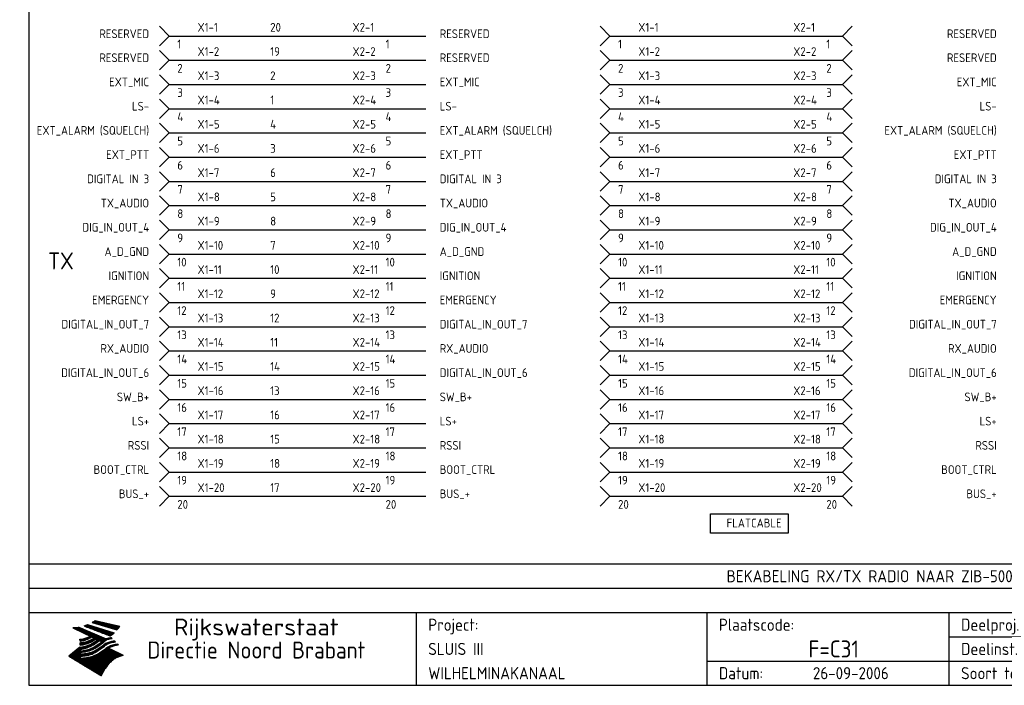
# Model space of a CAD drawing. Extents: x 8 to 1602, y 10 to 1124.
# Tile 1 of 3: x 8 to 211, y 10 to 147. Entities that reach past the tile are written whole.
import ezdxf
from ezdxf.enums import TextEntityAlignment as Align

# ---------------------------------------------------------------- set-up
doc = ezdxf.new("R2010")
doc.units = 0
doc.header["$MEASUREMENT"] = 0
doc.header["$PDMODE"] = 1
for name, color, linetype in [('0-25', 7, 'CONTINUOUS'), ('0-35', 2, 'CONTINUOUS'), ('0-50', 3, 'CONTINUOUS'), ('B-25', 7, 'CONTINUOUS'), ('B-35', 2, 'CONTINUOUS'), ('S-25', 7, 'CONTINUOUS')]:
    doc.layers.add(name, color=color, linetype=linetype)
doc.styles.add('ISO', font='iso.shx')
doc.styles.get("Standard").update_dxf_attribs({"font": 'iso.shx'})

# ---------------------------------------------------------------- blocks, each defined once
blk = doc.blocks.new('KADERA3')
at = {"layer": '0-25'}
for p, q in [((410, 35), (10, 35)), ((410, 30), (10, 30)), ((200, 20), (275, 20)), ((150, 15), (335, 15))]:
    blk.add_line(p, q, dxfattribs=at)
at = {"layer": '0-25', "color": 7}
for p, q in [((21.8, 22.37), (22.71, 22.37)), ((21.94, 22.42), (22.53, 22.42)), ((22.06, 22.48), (22.36, 22.48)), ((22.18, 22.53), (27.65, 20.8)), ((22.18, 22.53), (27.65, 20.8)), ((23.14, 22.99), (28.22, 21.46)), ((23.14, 22.99), (28.22, 21.46)), ((23.15, 22.98), (25.33, 22.98)), ((23.23, 23.04), (25.09, 23.04)), ((23.32, 23.1), (24.84, 23.1)), ((23.34, 22.93), (25.57, 22.93)), ((23.4, 23.15), (24.6, 23.15)), ((23.49, 23.21), (24.36, 23.21)), ((23.52, 22.87), (25.81, 22.87)), ((23.57, 23.27), (24.12, 23.27)), ((23.64, 23.32), (23.87, 23.32)), ((23.7, 23.36), (28.82, 22.17)), ((23.7, 23.36), (28.82, 22.17)), ((23.71, 22.82), (26.06, 22.82)), ((23.9, 22.76), (26.3, 22.76)), ((24.09, 22.7), (26.54, 22.7)), ((24.27, 22.65), (26.78, 22.65)), ((24.46, 22.59), (27.03, 22.59)), ((24.65, 22.53), (27.27, 22.53)), ((24.84, 22.48), (27.51, 22.48)), ((25.02, 22.42), (27.75, 22.42)), ((25.21, 22.37), (28, 22.37)), ((19.1, 21.89), (25.12, 19)), ((19.1, 21.89), (25.12, 19)), ((19.17, 21.86), (20.7, 21.86)), ((19.29, 21.8), (20.83, 21.8)), ((19.4, 21.75), (20.96, 21.75)), ((19.52, 21.69), (21.09, 21.69)), ((19.64, 21.63), (21.22, 21.63)), ((19.74, 21.92), (20.56, 21.92)), ((19.75, 21.58), (21.36, 21.58)), ((19.87, 21.52), (21.49, 21.52)), ((19.99, 21.47), (21.62, 21.47)), ((20.11, 21.41), (21.75, 21.41)), ((20.22, 21.35), (21.88, 21.35)), ((20.25, 21.97), (20.43, 21.97)), ((20.34, 21.3), (22.02, 21.3)), ((20.38, 21.99), (26.02, 19.59)), ((20.38, 21.99), (26.02, 19.59)), ((20.46, 21.24), (22.15, 21.24)), ((20.57, 21.18), (22.28, 21.18)), ((20.69, 21.13), (22.41, 21.13)), ((20.81, 21.07), (22.55, 21.07)), ((20.92, 21.02), (22.68, 21.02)), ((21.04, 20.96), (22.81, 20.96)), ((21.16, 20.9), (22.94, 20.9)), ((21.27, 20.85), (23.07, 20.85)), ((21.39, 20.79), (23.21, 20.79)), ((21.47, 22.25), (26.83, 20.19)), ((21.47, 22.25), (26.83, 20.19)), ((21.49, 22.25), (23.07, 22.25)), ((21.51, 20.73), (23.34, 20.73)), ((21.6, 22.2), (23.25, 22.2)), ((21.63, 20.68), (23.47, 20.68)), ((21.65, 22.31), (22.89, 22.31)), ((21.74, 20.62), (23.6, 20.62)), ((21.75, 22.14), (23.42, 22.14)), ((21.86, 20.57), (23.73, 20.57)), ((21.9, 22.08), (23.6, 22.08)), ((21.98, 20.51), (23.87, 20.51)), ((22.04, 22.03), (23.78, 22.03)), ((22.09, 20.45), (24, 20.45)), ((22.19, 21.97), (23.96, 21.97)), ((22.21, 20.4), (24.13, 20.4)), ((22.33, 20.34), (24.26, 20.34)), ((22.34, 21.92), (24.13, 21.92)), ((22.48, 21.86), (24.31, 21.86)), ((22.63, 21.8), (24.49, 21.8)), ((22.78, 21.75), (24.67, 21.75)), ((22.92, 21.69), (24.85, 21.69)), ((23.07, 21.63), (25.02, 21.63)), ((23.22, 21.58), (25.2, 21.58)), ((23.36, 21.52), (25.38, 21.52)), ((23.51, 21.47), (25.56, 21.47)), ((23.66, 21.41), (25.74, 21.41)), ((23.8, 21.35), (25.91, 21.35)), ((23.95, 21.3), (26.09, 21.3)), ((24.09, 21.24), (26.27, 21.24)), ((24.24, 21.18), (26.45, 21.18)), ((24.39, 21.13), (26.62, 21.13)), ((24.53, 21.07), (26.8, 21.07)), ((24.68, 21.02), (26.98, 21.02)), ((24.83, 20.96), (27.16, 20.96)), ((24.97, 20.9), (27.34, 20.9)), ((25.12, 20.85), (27.51, 20.85)), ((25.27, 20.79), (27.63, 20.79)), ((25.4, 22.31), (28.24, 22.31)), ((25.41, 20.73), (27.57, 20.73)), ((25.56, 20.68), (27.51, 20.68)), ((25.58, 22.25), (28.48, 22.25)), ((25.71, 20.62), (27.44, 20.62)), ((25.77, 22.2), (28.72, 22.2)), ((25.85, 20.57), (27.37, 20.57)), ((25.96, 22.14), (28.79, 22.14)), ((26, 20.51), (27.29, 20.51)), ((26.15, 22.08), (28.75, 22.08)), ((26.15, 20.45), (27.22, 20.45)), ((26.29, 20.4), (27.14, 20.4)), ((26.33, 22.03), (28.71, 22.03)), ((26.44, 20.34), (27.06, 20.34)), ((26.52, 21.97), (28.66, 21.97)), ((26.71, 21.92), (28.62, 21.92)), ((26.9, 21.86), (28.57, 21.86)), ((27.08, 21.8), (28.52, 21.8)), ((27.27, 21.75), (28.48, 21.75)), ((27.46, 21.69), (28.43, 21.69)), ((27.65, 21.63), (28.38, 21.63)), ((27.83, 21.58), (28.33, 21.58)), ((28.02, 21.52), (28.28, 21.52)), ((28.21, 21.47), (28.22, 21.47)), ((20.6, 19.11), (20.58, 19.51)), ((20.6, 19.11), (20.58, 19.51)), ((20.58, 19.5), (22.09, 19.5)), ((20.58, 19.44), (21.95, 19.44)), ((20.59, 19.38), (21.79, 19.38)), ((20.59, 19.33), (21.62, 19.33)), ((20.59, 19.27), (21.42, 19.27)), ((20.6, 19.22), (21.2, 19.22)), ((20.6, 19.16), (20.93, 19.16)), ((20.6, 19.11), (20.69, 19.12)), ((20.6, 19.11), (20.69, 19.12)), ((20.6, 18.79), (20.77, 18.81)), ((20.6, 18.79), (20.77, 18.81)), ((20.6, 18.29), (20.6, 18.79)), ((20.6, 18.29), (20.6, 18.79)), ((20.6, 18.77), (22.46, 18.77)), ((20.6, 18.71), (22.33, 18.71)), ((20.6, 18.65), (22.19, 18.65)), ((20.6, 18.6), (22.04, 18.6)), ((20.6, 18.54), (21.87, 18.54)), ((20.6, 18.48), (21.68, 18.48)), ((20.6, 18.43), (21.46, 18.43)), ((20.6, 18.37), (21.21, 18.37)), ((20.6, 18.32), (20.87, 18.32)), ((20.6, 18.29), (20.88, 18.32)), ((20.6, 18.29), (20.88, 18.32)), ((20.9, 19.55), (22.23, 19.55)), ((20.9, 18.82), (22.59, 18.82)), ((21.19, 19.61), (22.35, 19.61)), ((21.32, 18.88), (22.71, 18.88)), ((21.42, 19.67), (22.47, 19.67)), ((21.61, 18.93), (22.82, 18.93)), ((21.62, 19.72), (22.59, 19.72)), ((21.8, 19.78), (22.69, 19.78)), ((21.84, 18.99), (22.92, 18.99)), ((21.96, 19.83), (22.79, 19.83)), ((22.03, 19.05), (23.03, 19.05)), ((22.11, 19.89), (22.89, 19.89)), ((22.21, 19.1), (23.12, 19.1)), ((22.24, 19.95), (22.99, 19.95)), ((22.36, 19.16), (23.22, 19.16)), ((22.37, 20), (23.08, 20)), ((22.44, 20.28), (24.4, 20.28)), ((22.45, 18.32), (23.24, 18.32)), ((22.49, 20.06), (23.04, 20.06)), ((22.51, 19.22), (23.3, 19.22)), ((22.56, 20.23), (24.53, 20.23)), ((22.59, 18.37), (23.33, 18.37)), ((22.61, 20.12), (22.93, 20.12)), ((22.64, 19.27), (23.39, 19.27)), ((22.68, 20.17), (24.66, 20.17)), ((22.71, 20.17), (22.82, 20.17)), ((22.71, 18.43), (23.42, 18.43)), ((23.11, 20.02), (22.77, 20.2)), ((23.11, 20.02), (22.77, 20.2)), ((22.77, 19.33), (23.47, 19.33)), ((22.79, 20.12), (24.79, 20.12)), ((22.83, 18.48), (23.5, 18.48)), ((22.89, 19.38), (23.55, 19.38)), ((22.91, 20.06), (24.92, 20.06)), ((22.94, 18.54), (23.58, 18.54)), ((23, 19.44), (23.63, 19.44)), ((23.03, 20), (25.06, 20)), ((23.04, 18.6), (23.66, 18.6)), ((23.1, 19.5), (23.72, 19.5)), ((23.14, 18.65), (23.74, 18.65)), ((23.15, 19.95), (25.19, 19.95)), ((23.21, 19.55), (23.8, 19.55)), ((23.24, 18.71), (23.82, 18.71)), ((23.26, 19.89), (25.32, 19.89)), ((23.3, 19.61), (23.88, 19.61)), ((23.33, 18.77), (23.91, 18.77)), ((23.38, 19.83), (25.45, 19.83)), ((23.39, 19.67), (23.81, 19.67)), ((23.42, 18.82), (23.99, 18.82)), ((23.45, 19.7), (23.58, 19.79)), ((23.45, 19.7), (23.58, 19.79)), ((23.48, 19.72), (23.7, 19.72)), ((23.5, 19.78), (25.58, 19.78)), ((23.51, 18.88), (24.07, 18.88)), ((23.54, 18.9), (24.3, 19.42)), ((23.54, 18.9), (24.3, 19.42)), ((23.56, 19.78), (23.59, 19.78)), ((23.56, 19.39), (23.9, 19.62)), ((23.56, 19.39), (23.9, 19.62)), ((23.58, 19.79), (23.9, 19.62)), ((23.58, 19.79), (23.9, 19.62)), ((23.59, 18.93), (24.15, 18.93)), ((23.61, 19.72), (25.72, 19.72)), ((23.65, 18.59), (24.62, 19.25)), ((23.65, 18.59), (24.62, 19.25)), ((23.67, 18.99), (24.23, 18.99)), ((23.73, 19.67), (25.85, 19.67)), ((23.75, 19.05), (24.32, 19.05)), ((23.83, 19.1), (24.4, 19.1)), ((23.85, 19.61), (25.98, 19.61)), ((23.92, 19.16), (24.48, 19.16)), ((23.94, 18.19), (25.23, 19.07)), ((23.94, 18.19), (25.23, 19.07)), ((23.96, 19.55), (25.96, 19.55)), ((24, 19.22), (24.56, 19.22)), ((24.06, 17.88), (25.34, 18.76)), ((24.06, 17.88), (25.34, 18.76)), ((24.08, 19.5), (25.88, 19.5)), ((24.08, 19.27), (24.58, 19.27)), ((24.13, 18.32), (24.69, 18.32)), ((24.16, 19.33), (24.47, 19.33)), ((24.2, 19.44), (25.79, 19.44)), ((24.21, 18.37), (24.77, 18.37)), ((24.24, 17.48), (25.52, 18.36)), ((24.24, 17.48), (25.52, 18.36)), ((24.25, 19.38), (24.36, 19.38)), ((24.29, 18.43), (24.85, 18.43)), ((24.3, 19.42), (24.62, 19.25)), ((24.3, 19.42), (24.62, 19.25)), ((24.31, 19.38), (25.71, 19.38)), ((24.37, 18.48), (24.94, 18.48)), ((24.43, 19.33), (25.62, 19.33)), ((24.45, 18.54), (25.02, 18.54)), ((24.54, 18.6), (25.1, 18.6)), ((24.55, 19.27), (25.54, 19.27)), ((24.62, 18.65), (25.18, 18.65)), ((24.67, 19.22), (25.45, 19.22)), ((24.7, 18.71), (25.27, 18.71)), ((24.78, 19.16), (25.37, 19.16)), ((24.78, 18.77), (25.34, 18.77)), ((24.87, 18.82), (25.4, 18.82)), ((24.9, 19.1), (25.28, 19.1)), ((24.95, 18.88), (25.45, 18.88)), ((25.02, 19.05), (25.2, 19.05)), ((25.03, 18.93), (25.51, 18.93)), ((25.11, 18.99), (25.57, 18.99)), ((26.02, 19.59), (25.12, 19)), ((26.02, 19.59), (25.12, 19)), ((25.19, 19.05), (25.63, 19.05)), ((25.26, 19.1), (25.7, 19.1)), ((25.33, 19.16), (25.77, 19.16)), ((25.39, 19.22), (25.85, 19.22)), ((25.46, 18.32), (25.97, 18.32)), ((25.47, 19.27), (25.93, 19.27)), ((25.54, 19.33), (26.03, 19.33)), ((25.54, 18.37), (26.06, 18.37)), ((25.62, 18.43), (26.14, 18.43)), ((25.63, 19.38), (26.13, 19.38)), ((25.7, 18.48), (26.24, 18.48)), ((25.72, 19.44), (26.24, 19.44)), ((25.79, 18.54), (26.34, 18.54)), ((25.82, 19.5), (26.36, 19.5)), ((25.89, 18.6), (26.46, 18.6)), ((25.93, 19.55), (26.53, 19.55)), ((25.99, 18.65), (26.58, 18.65)), ((26.06, 19.61), (26.85, 19.61)), ((26.1, 18.71), (26.72, 18.71)), ((26.21, 19.67), (27.23, 19.67)), ((26.23, 18.77), (26.89, 18.77)), ((26.37, 18.82), (27.09, 18.82)), ((26.44, 19.72), (27.18, 19.72)), ((26.53, 18.88), (27.34, 18.88)), ((26.59, 20.28), (26.97, 20.28)), ((26.73, 20.23), (26.89, 20.23)), ((26.73, 18.93), (27.66, 18.93)), ((26.99, 18.99), (27.9, 18.99)), ((27.13, 19.78), (27.25, 19.64)), ((27.13, 19.78), (27.25, 19.64)), ((27.26, 19.05), (27.84, 19.05)), ((27.39, 18.32), (28.47, 18.32)), ((27.7, 18.37), (28.49, 18.37)), ((27.78, 19.1), (27.93, 18.96)), ((27.78, 19.1), (27.93, 18.96)), ((28, 18.43), (28.44, 18.43)), ((28.39, 18.48), (28.54, 18.32)), ((28.39, 18.48), (28.54, 18.32)), ((20.58, 17.88), (18.3, 16)), ((20.58, 17.88), (18.3, 16)), ((18.65, 16.29), (22.58, 16.29)), ((18.72, 16.35), (22.75, 16.35)), ((18.79, 16.4), (22.91, 16.4)), ((18.86, 16.46), (20.6, 16.46)), ((18.93, 16.52), (20.6, 16.52)), ((18.99, 16.57), (20.6, 16.57)), ((19.06, 16.63), (20.6, 16.63)), ((19.13, 16.68), (20.6, 16.68)), ((19.2, 16.74), (20.6, 16.74)), ((19.27, 16.8), (20.6, 16.8)), ((19.33, 16.85), (21.07, 16.85)), ((19.4, 16.91), (21.55, 16.91)), ((19.47, 16.97), (21.88, 16.97)), ((19.54, 17.02), (22.13, 17.02)), ((19.61, 17.08), (22.34, 17.08)), ((19.67, 17.13), (20.6, 17.13)), ((19.74, 17.19), (20.6, 17.19)), ((19.81, 17.25), (20.6, 17.25)), ((19.88, 17.3), (20.6, 17.3)), ((19.95, 17.36), (20.6, 17.36)), ((20.01, 17.42), (20.6, 17.42)), ((20.08, 17.47), (20.93, 17.47)), ((20.15, 17.53), (21.26, 17.53)), ((20.22, 17.58), (21.51, 17.58)), ((20.29, 17.64), (21.72, 17.64)), ((20.35, 17.7), (21.9, 17.7)), ((20.42, 17.75), (22.07, 17.75)), ((20.49, 17.81), (22.22, 17.81)), ((20.56, 17.87), (22.36, 17.87)), ((20.6, 17.88), (20.86, 17.91)), ((20.6, 17.88), (20.86, 17.91)), ((20.6, 17.43), (20.97, 17.48)), ((20.6, 17.43), (20.97, 17.48)), ((20.6, 17.43), (20.6, 17.09)), ((20.6, 17.43), (20.6, 17.09)), ((20.6, 17.09), (21.26, 17.16)), ((20.6, 17.09), (21.26, 17.16)), ((20.6, 16.8), (21.37, 16.89)), ((20.6, 16.8), (21.37, 16.89)), ((20.6, 16.8), (20.6, 16.45)), ((20.6, 16.8), (20.6, 16.45)), ((20.6, 16.45), (21.56, 16.56)), ((20.6, 16.45), (21.56, 16.56)), ((20.7, 16.46), (23.06, 16.46)), ((20.98, 17.92), (22.5, 17.92)), ((21.02, 17.13), (22.53, 17.13)), ((21.2, 16.52), (23.2, 16.52)), ((21.32, 17.98), (22.62, 17.98)), ((21.47, 17.19), (22.7, 17.19)), ((21.59, 18.03), (22.74, 18.03)), ((21.72, 16.57), (23.32, 16.57)), ((21.77, 17.25), (22.85, 17.25)), ((21.8, 18.09), (22.85, 18.09)), ((21.99, 18.15), (22.95, 18.15)), ((22.01, 17.3), (22.99, 17.3)), ((22.1, 16.63), (23.44, 16.63)), ((22.16, 18.2), (23.05, 18.2)), ((22.21, 17.36), (23.12, 17.36)), ((22.31, 18.26), (23.15, 18.26)), ((22.38, 16.68), (23.56, 16.68)), ((22.39, 17.42), (23.24, 17.42)), ((22.56, 17.47), (23.36, 17.47)), ((22.6, 16.74), (23.66, 16.74)), ((22.71, 17.53), (23.47, 17.53)), ((22.79, 16.8), (23.77, 16.8)), ((22.84, 17.58), (23.57, 17.58)), ((22.96, 16.85), (23.86, 16.85)), ((22.97, 17.64), (23.67, 17.64)), ((23.1, 17.7), (23.77, 17.7)), ((23.12, 16.91), (23.96, 16.91)), ((23.21, 17.75), (23.86, 17.75)), ((23.26, 16.97), (24.05, 16.97)), ((23.32, 17.81), (23.95, 17.81)), ((23.39, 17.02), (24.14, 17.02)), ((23.42, 17.87), (24.03, 17.87)), ((23.52, 17.92), (24.11, 17.92)), ((23.52, 17.08), (24.22, 17.08)), ((23.62, 17.98), (24.2, 17.98)), ((23.63, 17.13), (24.3, 17.13)), ((23.71, 18.03), (24.28, 18.03)), ((23.75, 17.19), (24.38, 17.19)), ((23.79, 18.09), (24.36, 18.09)), ((23.85, 17.25), (24.46, 17.25)), ((23.88, 18.15), (24.44, 18.15)), ((23.89, 16.29), (29.36, 16.29)), ((23.95, 17.3), (24.55, 17.3)), ((23.96, 18.2), (24.53, 18.2)), ((24, 16.35), (29.24, 16.35)), ((24.04, 18.26), (24.61, 18.26)), ((24.05, 17.36), (24.63, 17.36)), ((24.11, 16.4), (29.13, 16.4)), ((24.14, 17.42), (24.71, 17.42)), ((24.21, 16.46), (29.02, 16.46)), ((24.23, 17.47), (24.79, 17.47)), ((24.31, 17.53), (24.87, 17.53)), ((24.31, 16.52), (28.91, 16.52)), ((24.35, 17.17), (25.64, 18.05)), ((24.35, 17.17), (25.64, 18.05)), ((24.39, 17.58), (24.96, 17.58)), ((24.4, 16.57), (28.79, 16.57)), ((24.47, 17.64), (25.04, 17.64)), ((24.49, 16.63), (28.68, 16.63)), ((24.56, 17.7), (25.12, 17.7)), ((24.57, 16.68), (28.57, 16.68)), ((24.63, 16.72), (25.91, 17.6)), ((24.63, 16.72), (25.91, 17.6)), ((24.64, 17.75), (25.2, 17.75)), ((24.66, 16.74), (28.45, 16.74)), ((24.72, 17.81), (25.29, 17.81)), ((24.74, 16.8), (28.34, 16.8)), ((24.8, 17.87), (25.37, 17.87)), ((24.82, 16.85), (28.23, 16.85)), ((24.89, 17.92), (25.45, 17.92)), ((24.9, 16.91), (28.11, 16.91)), ((24.97, 17.98), (25.53, 17.98)), ((24.99, 16.97), (28, 16.97)), ((25.05, 18.03), (25.61, 18.03)), ((25.07, 17.02), (27.89, 17.02)), ((25.13, 18.09), (25.68, 18.09)), ((25.15, 17.08), (27.77, 17.08)), ((25.21, 18.15), (25.75, 18.15)), ((25.23, 17.13), (27.66, 17.13)), ((25.3, 18.2), (25.82, 18.2)), ((25.31, 17.19), (27.55, 17.19)), ((25.38, 18.26), (25.89, 18.26)), ((25.4, 17.25), (27.43, 17.25)), ((25.48, 17.3), (27.32, 17.3)), ((25.56, 17.36), (27.21, 17.36)), ((25.64, 17.42), (27.1, 17.42)), ((25.73, 17.47), (26.98, 17.47)), ((25.81, 17.53), (26.87, 17.53)), ((25.89, 17.58), (26.76, 17.58)), ((25.96, 17.64), (26.64, 17.64)), ((26.04, 17.7), (26.59, 17.7)), ((26.12, 17.75), (26.67, 17.75)), ((26.2, 17.81), (26.76, 17.81)), ((26.29, 17.87), (26.86, 17.87)), ((26.39, 17.92), (26.97, 17.92)), ((26.49, 17.98), (27.09, 17.98)), ((26.56, 17.68), (29.54, 16.2)), ((26.56, 17.68), (29.54, 16.2)), ((26.6, 18.03), (27.22, 18.03)), ((26.72, 18.09), (27.38, 18.09)), ((26.85, 18.15), (27.56, 18.15)), ((27, 18.2), (27.8, 18.2)), ((27.18, 18.26), (28.13, 18.26)), ((24.94, 11.97), (18.3, 16)), ((24.94, 11.97), (18.3, 16)), ((18.31, 16.01), (20.96, 16.01)), ((18.38, 16.07), (21.46, 16.07)), ((18.38, 15.95), (20.6, 15.95)), ((18.45, 16.12), (21.88, 16.12)), ((18.47, 15.9), (20.6, 15.9)), ((18.52, 16.18), (22.15, 16.18)), ((18.57, 15.84), (20.6, 15.84)), ((18.59, 16.23), (22.38, 16.23)), ((18.66, 15.78), (20.6, 15.78)), ((18.75, 15.73), (20.6, 15.73)), ((18.85, 15.67), (20.6, 15.67)), ((18.94, 15.62), (20.6, 15.62)), ((19.03, 15.56), (27.83, 15.56)), ((19.12, 15.5), (27.75, 15.5)), ((19.22, 15.45), (27.66, 15.45)), ((19.31, 15.39), (27.58, 15.39)), ((19.4, 15.33), (27.5, 15.33)), ((19.49, 15.28), (27.43, 15.28)), ((19.59, 15.22), (27.36, 15.22)), ((19.68, 15.17), (27.29, 15.17)), ((19.77, 15.11), (27.22, 15.11)), ((19.86, 15.05), (27.15, 15.05)), ((19.96, 15), (27.09, 15)), ((20.05, 14.94), (27.02, 14.94)), ((20.14, 14.88), (26.96, 14.88)), ((20.24, 14.83), (26.9, 14.83)), ((20.33, 14.77), (26.84, 14.77)), ((20.42, 14.72), (26.79, 14.72)), ((20.51, 14.66), (26.73, 14.66)), ((20.6, 15.97), (21.67, 16.09)), ((20.6, 15.97), (21.67, 16.09)), ((20.6, 15.97), (20.6, 15.58)), ((20.6, 15.97), (20.6, 15.58)), ((20.6, 15.58), (21.95, 15.73)), ((20.6, 15.58), (21.95, 15.73)), ((20.61, 14.6), (26.68, 14.6)), ((20.7, 14.55), (26.62, 14.55)), ((20.79, 14.49), (26.57, 14.49)), ((20.88, 14.43), (26.52, 14.43)), ((20.94, 15.62), (27.92, 15.62)), ((20.98, 14.38), (26.47, 14.38)), ((21.07, 14.32), (26.42, 14.32)), ((21.16, 14.27), (26.38, 14.27)), ((21.45, 15.67), (28.01, 15.67)), ((21.96, 15.73), (28.11, 15.73)), ((22.34, 15.78), (28.21, 15.78)), ((22.62, 15.84), (28.33, 15.84)), ((22.84, 15.9), (28.52, 15.9)), ((23.04, 15.95), (28.71, 15.95)), ((23.21, 16.01), (28.9, 16.01)), ((23.37, 16.07), (29.08, 16.07)), ((23.51, 16.12), (29.27, 16.12)), ((29.41, 16.17), (23.65, 16.17)), ((23.77, 16.23), (29.47, 16.23)), ((28.29, 15.83), (29.54, 16.2)), ((28.29, 15.83), (29.54, 16.2)), ((29.54, 16.2), (29.45, 16.17)), ((29.54, 16.2), (29.45, 16.17)), ((29.46, 16.18), (29.47, 16.18)), ((21.25, 14.21), (26.33, 14.21)), ((21.35, 14.15), (26.29, 14.15)), ((21.44, 14.1), (26.24, 14.1)), ((21.53, 14.04), (26.2, 14.04)), ((21.63, 13.98), (26.16, 13.98)), ((21.72, 13.93), (26.12, 13.93)), ((21.81, 13.87), (26.08, 13.87)), ((21.9, 13.82), (26.04, 13.82)), ((22, 13.76), (26, 13.76)), ((22.09, 13.7), (25.96, 13.7)), ((22.18, 13.65), (25.93, 13.65)), ((22.27, 13.59), (25.89, 13.59)), ((22.37, 13.53), (25.86, 13.53)), ((22.46, 13.48), (25.82, 13.48)), ((22.55, 13.42), (25.79, 13.42)), ((22.65, 13.37), (25.76, 13.37)), ((22.74, 13.31), (25.73, 13.31)), ((22.83, 13.25), (25.69, 13.25)), ((22.92, 13.2), (25.66, 13.2)), ((23.02, 13.14), (25.63, 13.14)), ((23.11, 13.08), (25.59, 13.08)), ((23.2, 13.03), (25.56, 13.03)), ((23.29, 12.97), (25.53, 12.97)), ((23.39, 12.92), (25.5, 12.92)), ((23.48, 12.86), (25.46, 12.86)), ((23.57, 12.8), (25.43, 12.8)), ((23.66, 12.75), (25.4, 12.75)), ((23.76, 12.69), (25.36, 12.69)), ((23.85, 12.63), (25.33, 12.63)), ((23.94, 12.58), (25.3, 12.58)), ((24.04, 12.52), (25.26, 12.52)), ((24.13, 12.47), (25.23, 12.47)), ((24.22, 12.41), (25.2, 12.41)), ((24.31, 12.35), (25.17, 12.35)), ((24.41, 12.3), (25.13, 12.3)), ((24.5, 12.24), (25.1, 12.24)), ((24.94, 11.97), (25.81, 13.45)), ((24.94, 11.97), (25.81, 13.45)), ((24.59, 12.18), (25.07, 12.18)), ((24.68, 12.13), (25.03, 12.13)), ((24.78, 12.07), (25, 12.07)), ((24.87, 12.02), (24.97, 12.02))]:
    blk.add_line(p, q, dxfattribs=at)
for centre, radius, start, end in [((19.84, 27.26), 5.27, 288.0217, 296.3084), ((19.84, 27.26), 5.27, 288.0217, 296.3084), ((20.49, 27.56), 5.28, 300.0654, 307.393), ((20.49, 27.56), 5.28, 300.0654, 307.393), ((19.15, 29.7), 7.8, 269.6055, 279.0886), ((19.15, 29.7), 7.8, 269.6055, 279.0886), ((24.11, 24.7), 5.26, 301.1147, 312.2814), ((24.11, 24.7), 5.26, 301.1147, 312.2814), ((21.95, 27.32), 8.59, 316.9248, 323.1399), ((21.95, 27.32), 8.59, 316.9248, 323.1399), ((19.93, 25.38), 5.91, 276.3402, 298.7463), ((19.93, 25.38), 5.91, 276.3402, 298.7463), ((20.21, 23.78), 5.91, 273.6149, 304.3803), ((20.21, 23.78), 5.91, 273.6149, 304.3803), ((19.84, 25.09), 6.03, 278.129, 302.868), ((19.84, 25.09), 6.03, 278.129, 302.868), ((20.35, 24.56), 5.76, 274.164, 302.5474), ((20.35, 24.56), 5.76, 274.164, 302.5474), ((20.05, 24.28), 6.02, 277.9472, 305.7139), ((20.05, 24.28), 6.02, 277.9472, 305.7139), ((20.04, 23.49), 6.09, 278.8115, 306.4242), ((20.04, 23.49), 6.09, 278.8115, 306.4242), ((27.05, 17.17), 2.63, 107.4286, 133.7799), ((27.05, 17.17), 2.63, 107.4286, 133.7799), ((27.45, 16.91), 2.81, 110.4143, 138.7411), ((27.45, 16.91), 2.81, 110.4143, 138.7411), ((27.57, 15.64), 3.4, 98.1566, 126.9045), ((27.57, 15.64), 3.4, 98.1566, 126.9045), ((27.91, 15.54), 3.39, 100.5835, 132.088), ((27.91, 15.54), 3.39, 100.5835, 132.088), ((28.21, 14.74), 3.67, 95.7581, 128.7216), ((28.21, 14.74), 3.67, 95.7581, 128.7216), ((27.01, 16.84), 2.93, 87.7348, 104.8316), ((27.01, 16.84), 2.93, 87.7348, 104.8316), ((27.37, 15.71), 3.93, 91.7838, 103.2817), ((27.37, 15.71), 3.93, 91.7838, 103.2817), ((27.82, 16.31), 2.8, 90.634, 105.1984), ((27.82, 16.31), 2.8, 90.634, 105.1984), ((28.19, 15.04), 3.93, 93.8342, 103.2817), ((28.19, 15.04), 3.93, 93.8342, 103.2817), ((28.58, 15.69), 2.8, 93.8141, 105.1984), ((28.58, 15.69), 2.8, 93.8141, 105.1984), ((28.95, 14.41), 3.93, 96.0135, 103.2817), ((28.95, 14.41), 3.93, 96.0135, 103.2817), ((20.53, 23.07), 5.96, 277.0519, 304.973), ((20.53, 23.07), 5.96, 277.0519, 304.973), ((20.72, 22.76), 5.91, 276.3402, 304.3803), ((20.72, 22.76), 5.91, 276.3402, 304.3803), ((21.06, 22.34), 5.81, 274.9043, 303.1745), ((21.06, 22.34), 5.81, 274.9043, 303.1745), ((20.82, 22.06), 6.04, 278.1111, 305.8489), ((20.82, 22.06), 6.04, 278.1111, 305.8489), ((21.3, 21.6), 5.91, 276.3402, 304.3803), ((21.3, 21.6), 5.91, 276.3402, 304.3803), ((28.4, 15.05), 3.21, 96.3886, 125.0052), ((28.4, 15.05), 3.21, 96.3886, 125.0052), ((31.24, 10.26), 6.3, 117.9568, 149.6251), ((31.24, 10.26), 6.3, 117.9568, 149.6251)]:
    blk.add_arc(centre, radius, start, end, dxfattribs=at)
at = {"layer": '0-35'}
for p, q in [((90, 25), (90, 10)), ((150, 25), (150, 10)), ((200, 25), (200, 10))]:
    blk.add_line(p, q, dxfattribs=at)
at = {"layer": '0-50'}
blk.add_line((10, 25), (410, 25), dxfattribs=at)
blk.add_lwpolyline([(10, 10), (410, 10), (410, 290), (10, 290)], close=True, dxfattribs=at)
at = {"layer": '0-25', "style": 'ISO'}
for s, p in [('Project:', (92.5, 22.5)), ('Plaatscode:', (152.5, 22.5)), ('Deelproj.', (202.5, 22.5)), ('Deelinst.', (202.5, 17.5)), ('Datum:', (152.5, 12.5)), ('Soort tek.', (202.5, 12.5))]:
    blk.add_text(s, height=2.5, dxfattribs=at).set_placement(p, align=Align.MIDDLE_LEFT)
for tag, p in [('STR1', (20, 287.5)), ('STR2', (40, 287.5)), ('STR3', (60, 287.5)), ('STR4', (80, 287.5)), ('STR5', (100, 287.5)), ('STR6', (120, 287.5)), ('STR7', (140, 287.5)), ('STR8', (160, 287.5)), ('STR9', (180, 287.5)), ('STR10', (200, 287.5)), ('STR11', (220, 287.5)), ('STR12', (240, 287.5)), ('STR13', (260, 287.5)), ('STR14', (280, 287.5)), ('STR15', (300, 287.5)), ('STR16', (320, 287.5)), ('STR17', (340, 287.5)), ('STR18', (360, 287.5)), ('STR19', (380, 287.5)), ('STR20', (400, 287.5)), ('W', (180, 12.5)), ('Z', (310, 12.5)), ('Y', (327.5, 12.5))]:
    blk.add_attdef(tag, text='', height=2.5, dxfattribs=at).set_placement(p, align=Align.MIDDLE)
for tag, p in [('N', (220, 22.5)), ('B', (92.5, 17.5)), ('P', (220, 17.5)), ('C', (92.5, 12.5)), ('U', (220, 12.5)), ('REV', (295, 12.5))]:
    blk.add_attdef(tag, text='', height=2.5, dxfattribs=at).set_placement(p, align=Align.MIDDLE_LEFT)
at = {"layer": '0-35', "style": 'ISO', "width": 1.182609}
blk.add_text('Rijkswaterstaat', height=3.5, dxfattribs=at).set_placement((40, 20.28), (74, 20.28), align=Align.FIT)
at = {"layer": '0-35', "color": 2, "style": 'ISO', "width": 1.016949}
blk.add_text('Directie Noord Brabant', height=3.5, dxfattribs=at).set_placement((34.5, 15.53), (79.5, 15.53), align=Align.FIT)
at = {"layer": '0-35', "style": 'ISO'}
for tag, p in [('X', (178.5, 17.5)), ('FORM', (402.5, 15))]:
    blk.add_attdef(tag, text='', height=3.5, dxfattribs=at).set_placement(p, align=Align.MIDDLE_LEFT)
blk.add_attdef('RNR', text='', height=3.5, dxfattribs=at).set_placement((305, 17.5), align=Align.MIDDLE)
at = {"layer": '0-50', "style": 'ISO'}
for tag, p in [('M', (342.5, 15)), ('O', (365, 15))]:
    blk.add_attdef(tag, text='', height=5, dxfattribs=at).set_placement(p, align=Align.MIDDLE)
blk.add_attdef('Q', text='', height=5, dxfattribs=at).set_placement((382.5, 15), align=Align.MIDDLE_LEFT)

msp = doc.modelspace()

# ---------------------------------------------------------------- linework, layer by layer
at = {"layer": '0-50'}
for p, q in [((87, 144), (92, 144)), ((87, 139), (92, 139)), ((87, 134), (92, 134)), ((87, 129), (92, 129)), ((87, 124), (92, 124)), ((87, 119), (92, 119)), ((87, 114), (92, 114)), ((87, 109), (92, 109)), ((87, 104), (92, 104)), ((87, 99), (92, 99)), ((87, 94), (92, 94)), ((87, 89), (92, 89)), ((87, 84), (92, 84)), ((87, 79), (92, 79)), ((87, 74), (92, 74)), ((87, 69), (92, 69)), ((87, 64), (92, 64)), ((87, 59), (92, 59)), ((87, 54), (92, 54)), ((87, 49), (92, 49))]:
    msp.add_line(p, q, dxfattribs=at)
at = {"layer": 'B-25'}
msp.add_lwpolyline([(166.8, 41.42), (150.8, 41.42), (150.8, 45.42), (166.8, 45.42)], close=True, dxfattribs=at)
at = {"layer": 'S-25'}
for p, q in [((39, 144), (37, 146)), ((130, 144), (128, 146)), ((178, 144), (180, 146)), ((39, 144), (37, 142)), ((39, 144), (87, 144)), ((130, 144), (128, 142)), ((130, 144), (178, 144)), ((178, 144), (180, 142)), ((39, 139), (37, 141)), ((130, 139), (128, 141)), ((178, 139), (180, 141)), ((39, 139), (37, 137)), ((39, 139), (87, 139)), ((130, 139), (128, 137)), ((130, 139), (178, 139)), ((178, 139), (180, 137)), ((39, 134), (37, 136)), ((130, 134), (128, 136)), ((178, 134), (180, 136)), ((39, 134), (37, 132)), ((39, 134), (87, 134)), ((130, 134), (128, 132)), ((130, 134), (178, 134)), ((178, 134), (180, 132)), ((39, 129), (37, 131)), ((130, 129), (128, 131)), ((178, 129), (180, 131)), ((39, 129), (37, 127)), ((39, 129), (87, 129)), ((130, 129), (128, 127)), ((130, 129), (178, 129)), ((178, 129), (180, 127)), ((39, 124), (37, 126)), ((130, 124), (128, 126)), ((178, 124), (180, 126)), ((39, 124), (37, 122)), ((39, 124), (87, 124)), ((130, 124), (128, 122)), ((130, 124), (178, 124)), ((178, 124), (180, 122)), ((39, 119), (37, 121)), ((130, 119), (128, 121)), ((178, 119), (180, 121)), ((39, 119), (37, 117)), ((39, 119), (87, 119)), ((130, 119), (128, 117)), ((130, 119), (178, 119)), ((178, 119), (180, 117)), ((39, 114), (37, 116)), ((130, 114), (128, 116)), ((178, 114), (180, 116)), ((39, 114), (37, 112)), ((39, 114), (87, 114)), ((130, 114), (128, 112)), ((130, 114), (178, 114)), ((178, 114), (180, 112)), ((39, 109), (37, 111)), ((130, 109), (128, 111)), ((178, 109), (180, 111)), ((39, 109), (37, 107)), ((39, 109), (87, 109)), ((130, 109), (128, 107)), ((130, 109), (178, 109)), ((178, 109), (180, 107)), ((39, 104), (37, 106)), ((130, 104), (128, 106)), ((178, 104), (180, 106)), ((39, 104), (37, 102)), ((39, 104), (87, 104)), ((130, 104), (128, 102)), ((130, 104), (178, 104)), ((178, 104), (180, 102)), ((39, 99), (37, 101)), ((130, 99), (128, 101)), ((178, 99), (180, 101)), ((39, 99), (37, 97)), ((39, 99), (87, 99)), ((130, 99), (128, 97)), ((130, 99), (178, 99)), ((178, 99), (180, 97)), ((39, 94), (37, 96)), ((130, 94), (128, 96)), ((178, 94), (180, 96)), ((39, 94), (37, 92)), ((39, 94), (87, 94)), ((130, 94), (128, 92)), ((130, 94), (178, 94)), ((178, 94), (180, 92)), ((39, 89), (37, 91)), ((130, 89), (128, 91)), ((178, 89), (180, 91)), ((39, 89), (37, 87)), ((39, 89), (87, 89)), ((130, 89), (128, 87)), ((130, 89), (178, 89)), ((178, 89), (180, 87)), ((39, 84), (37, 86)), ((130, 84), (128, 86)), ((178, 84), (180, 86)), ((39, 84), (37, 82)), ((39, 84), (87, 84)), ((130, 84), (128, 82)), ((130, 84), (178, 84)), ((178, 84), (180, 82)), ((39, 79), (37, 81)), ((130, 79), (128, 81)), ((178, 79), (180, 81)), ((39, 79), (37, 77)), ((39, 79), (87, 79)), ((130, 79), (128, 77)), ((130, 79), (178, 79)), ((178, 79), (180, 77)), ((39, 74), (37, 76)), ((130, 74), (128, 76)), ((178, 74), (180, 76)), ((39, 74), (37, 72)), ((39, 74), (87, 74)), ((130, 74), (128, 72)), ((130, 74), (178, 74)), ((178, 74), (180, 72)), ((39, 69), (37, 71)), ((130, 69), (128, 71)), ((178, 69), (180, 71)), ((39, 69), (37, 67)), ((39, 69), (87, 69)), ((130, 69), (128, 67)), ((130, 69), (178, 69)), ((178, 69), (180, 67)), ((39, 64), (37, 66)), ((130, 64), (128, 66)), ((178, 64), (180, 66)), ((39, 64), (37, 62)), ((39, 64), (87, 64)), ((130, 64), (128, 62)), ((130, 64), (178, 64)), ((178, 64), (180, 62)), ((39, 59), (37, 61)), ((130, 59), (128, 61)), ((178, 59), (180, 61)), ((39, 59), (37, 57)), ((39, 59), (87, 59)), ((130, 59), (128, 57)), ((130, 59), (178, 59)), ((178, 59), (180, 57)), ((39, 54), (37, 56)), ((130, 54), (128, 56)), ((178, 54), (180, 56)), ((39, 54), (37, 52)), ((39, 54), (87, 54)), ((130, 54), (128, 52)), ((130, 54), (178, 54)), ((178, 54), (180, 52)), ((39, 49), (37, 51)), ((130, 49), (128, 51)), ((178, 49), (180, 51)), ((39, 49), (37, 47)), ((39, 49), (87, 49)), ((130, 49), (128, 47)), ((130, 49), (178, 49)), ((178, 49), (180, 47))]:
    msp.add_line(p, q, dxfattribs=at)
at = {"layer": 'S-25', "linetype": 'Continuous'}
msp.add_point((85, 124.5), dxfattribs=at)
msp.add_point((85, 124.5), dxfattribs=at)
at = {"layer": 'S-25'}
for p in [(180, 105), (40, 55), (180, 50), (180, 50)]:
    msp.add_point(p, dxfattribs=at)

# ---------------------------------------------------------------- block references
ref = msp.add_blockref('KADERA3', (0, 0), dxfattribs=at)
ref.add_attrib('B', 'SLUIS III', dxfattribs={"layer": '0-25', "height": 2.5, "style": 'ISO'}).set_placement((92.5, 17.5), align=Align.MIDDLE_LEFT)
ref.add_attrib('C', 'WILHELMINAKANAAL', dxfattribs={"layer": '0-25', "height": 2.5, "style": 'ISO'}).set_placement((92.5, 12.5), align=Align.MIDDLE_LEFT)
ref.add_attrib('X', 'F=C31', dxfattribs={"layer": '0-35', "height": 3.5, "style": 'ISO'}).set_placement((171, 17.5), align=Align.MIDDLE_LEFT)
ref.add_attrib('W', '26-09-2006', dxfattribs={"layer": '0-25', "height": 2.5, "style": 'ISO'}).set_placement((179.75, 12.5), align=Align.MIDDLE)

# ---------------------------------------------------------------- texts
at = {"layer": 'B-25'}
for s, height, p in [('X1-1', 1.8, (44.87, 144.9)), ('20', 1.8, (59.87, 144.9)), ('X2-1', 1.8, (76.87, 144.9)), ('X1-1', 1.8, (135.87, 144.9)), ('X2-1', 1.8, (167.87, 144.9)), ('RESERVED', 1.8, (94.87, 143.57)), ('1', 1.8, (40.69, 141.43)), ('1', 1.8, (83.69, 141.43)), ('1', 1.8, (131.69, 141.43)), ('1', 1.8, (174.69, 141.43)), ('X1-2', 1.8, (44.87, 139.9)), ('19', 1.8, (59.87, 139.9)), ('X2-2', 1.8, (76.87, 139.9)), ('RESERVED', 1.8, (94.87, 138.62)), ('X1-2', 1.8, (135.87, 139.9)), ('X2-2', 1.8, (167.87, 139.9)), ('2', 1.8, (40.69, 136.43)), ('2', 1.8, (83.69, 136.43)), ('2', 1.8, (131.69, 136.43)), ('2', 1.8, (174.69, 136.43)), ('X1-3', 1.8, (44.87, 134.9)), ('2', 1.8, (59.87, 134.9)), ('X2-3', 1.8, (76.87, 134.9)), ('X1-3', 1.8, (135.87, 134.9)), ('X2-3', 1.8, (167.87, 134.9)), ('EXT_MIC', 1.8, (94.87, 133.62)), ('3', 1.8, (40.69, 131.43)), ('3', 1.8, (83.69, 131.43)), ('3', 1.8, (131.69, 131.43)), ('3', 1.8, (174.69, 131.43)), ('X1-4', 1.8, (44.87, 129.9)), ('1', 1.8, (59.87, 129.9)), ('X2-4', 1.8, (76.87, 129.9)), ('LS-', 1.8, (94.87, 128.62)), ('X1-4', 1.8, (135.87, 129.9)), ('X2-4', 1.8, (167.87, 129.9)), ('4', 1.8, (40.69, 126.43)), ('4', 1.8, (83.69, 126.43)), ('4', 1.8, (131.69, 126.43)), ('4', 1.8, (174.69, 126.43)), ('X1-5', 1.8, (44.87, 124.9)), ('4', 1.8, (59.87, 124.9)), ('X2-5', 1.8, (76.87, 124.9)), ('X1-5', 1.8, (135.87, 124.9)), ('X2-5', 1.8, (167.87, 124.9)), ('EXT_ALARM (SQUELCH)', 1.8, (94.87, 123.62)), ('5', 1.8, (40.69, 121.43)), ('5', 1.8, (83.69, 121.43)), ('5', 1.8, (131.69, 121.43)), ('5', 1.8, (174.69, 121.43)), ('X1-6', 1.8, (44.87, 119.9)), ('3', 1.8, (59.87, 119.9)), ('X2-6', 1.8, (76.87, 119.9)), ('EXT_PTT', 1.8, (94.87, 118.62)), ('X1-6', 1.8, (135.87, 119.9)), ('X2-6', 1.8, (167.87, 119.9)), ('6', 1.8, (40.69, 116.43)), ('6', 1.8, (83.69, 116.43)), ('6', 1.8, (131.69, 116.43)), ('6', 1.8, (174.69, 116.43)), ('X1-7', 1.8, (44.87, 114.9)), ('6', 1.8, (59.87, 114.9)), ('X2-7', 1.8, (76.87, 114.9)), ('X1-7', 1.8, (135.87, 114.9)), ('X2-7', 1.8, (167.87, 114.9)), ('DIGITAL IN 3', 1.8, (94.87, 113.62)), ('7', 1.8, (40.69, 111.43)), ('7', 1.8, (83.69, 111.43)), ('7', 1.8, (131.69, 111.43)), ('7', 1.8, (174.69, 111.43)), ('X1-8', 1.8, (44.87, 109.9)), ('5', 1.8, (59.87, 109.9)), ('X2-8', 1.8, (76.87, 109.9)), ('TX_AUDIO', 1.8, (94.87, 108.62)), ('X1-8', 1.8, (135.87, 109.9)), ('X2-8', 1.8, (167.87, 109.9)), ('8', 1.8, (40.69, 106.43)), ('8', 1.8, (83.69, 106.43)), ('8', 1.8, (131.69, 106.43)), ('8', 1.8, (174.69, 106.43)), ('X1-9', 1.8, (44.87, 104.9)), ('8', 1.8, (59.87, 104.9)), ('X2-9', 1.8, (76.87, 104.9)), ('X1-9', 1.8, (135.87, 104.9)), ('X2-9', 1.8, (167.87, 104.9)), ('DIG_IN_OUT_4', 1.8, (94.87, 103.62)), ('9', 1.8, (40.69, 101.43)), ('X1-10', 1.8, (44.87, 99.9)), ('7', 1.8, (59.87, 99.9)), ('X2-10', 1.8, (76.87, 99.9)), ('9', 1.8, (83.69, 101.43)), ('9', 1.8, (131.69, 101.43)), ('X1-10', 1.8, (135.87, 99.9)), ('X2-10', 1.8, (167.87, 99.9)), ('9', 1.8, (174.69, 101.43)), ('A_D_GND', 1.8, (94.87, 98.62)), ('10', 1.8, (40.69, 96.43)), ('10', 1.8, (83.69, 96.43)), ('10', 1.8, (131.69, 96.43)), ('10', 1.8, (174.69, 96.43)), ('X1-11', 1.8, (44.87, 94.9)), ('10', 1.8, (59.87, 94.9)), ('X2-11', 1.8, (76.87, 94.9)), ('X1-11', 1.8, (135.87, 94.9)), ('X2-11', 1.8, (167.87, 94.9)), ('IGNITION', 1.8, (94.87, 93.62)), ('11', 1.8, (40.69, 91.43)), ('X1-12', 1.8, (44.87, 89.9)), ('9', 1.8, (59.87, 89.9)), ('X2-12', 1.8, (76.87, 89.9)), ('11', 1.8, (83.69, 91.43)), ('11', 1.8, (131.69, 91.43)), ('X1-12', 1.8, (135.87, 89.9)), ('X2-12', 1.8, (167.87, 89.9)), ('11', 1.8, (174.69, 91.43)), ('EMERGENCY', 1.8, (94.87, 88.62)), ('12', 1.8, (40.69, 86.43)), ('12', 1.8, (83.69, 86.43)), ('12', 1.8, (131.69, 86.43)), ('12', 1.8, (174.69, 86.43)), ('X1-13', 1.8, (44.87, 84.9)), ('12', 1.8, (59.87, 84.9)), ('X2-13', 1.8, (76.87, 84.9)), ('DIGITAL_IN_OUT_7', 1.8, (94.87, 83.62)), ('X1-13', 1.8, (135.87, 84.9)), ('X2-13', 1.8, (167.87, 84.9)), ('13', 1.8, (40.69, 81.43)), ('X1-14', 1.8, (44.87, 79.9)), ('11', 1.8, (59.87, 79.9)), ('X2-14', 1.8, (76.87, 79.9)), ('13', 1.8, (83.69, 81.43)), ('13', 1.8, (131.69, 81.43)), ('X1-14', 1.8, (135.87, 79.9)), ('X2-14', 1.8, (167.87, 79.9)), ('13', 1.8, (174.69, 81.43)), ('RX_AUDIO', 1.8, (94.87, 78.62)), ('14', 1.8, (40.69, 76.43)), ('14', 1.8, (83.69, 76.43)), ('14', 1.8, (131.69, 76.43)), ('14', 1.8, (174.69, 76.43)), ('X1-15', 1.8, (44.87, 74.9)), ('14', 1.8, (59.87, 74.9)), ('X2-15', 1.8, (76.87, 74.9)), ('DIGITAL_IN_OUT_6', 1.8, (94.87, 73.62)), ('X1-15', 1.8, (135.87, 74.9)), ('X2-15', 1.8, (167.87, 74.9)), ('15', 1.8, (40.69, 71.43)), ('15', 1.8, (83.69, 71.43)), ('15', 1.8, (131.69, 71.43)), ('15', 1.8, (174.69, 71.43)), ('X1-16', 1.8, (44.87, 69.9)), ('13', 1.8, (59.87, 69.9)), ('X2-16', 1.8, (76.87, 69.9)), ('X1-16', 1.8, (135.87, 69.9)), ('X2-16', 1.8, (167.87, 69.9)), ('SW_B+', 1.8, (94.87, 68.62)), ('16', 1.8, (40.69, 66.43)), ('16', 1.8, (83.69, 66.43)), ('16', 1.8, (131.69, 66.43)), ('16', 1.8, (174.69, 66.43)), ('X1-17', 1.8, (44.87, 64.9)), ('16', 1.8, (59.87, 64.9)), ('X2-17', 1.8, (76.87, 64.9)), ('LS+', 1.8, (94.87, 63.62)), ('X1-17', 1.8, (135.87, 64.9)), ('X2-17', 1.8, (167.87, 64.9)), ('17', 1.8, (40.69, 61.43)), ('17', 1.8, (83.69, 61.43)), ('17', 1.8, (131.69, 61.43)), ('17', 1.8, (174.69, 61.43)), ('X1-18', 1.8, (44.87, 59.9)), ('15', 1.8, (59.87, 59.9)), ('X2-18', 1.8, (76.87, 59.9)), ('X1-18', 1.8, (135.87, 59.9)), ('X2-18', 1.8, (167.87, 59.9)), ('RSSI', 1.8, (94.87, 58.62)), ('18', 1.8, (40.69, 56.43)), ('18', 1.8, (83.69, 56.43)), ('18', 1.8, (131.69, 56.43)), ('18', 1.8, (174.69, 56.43)), ('X1-19', 1.8, (44.87, 54.9)), ('18', 1.8, (59.87, 54.9)), ('X2-19', 1.8, (76.87, 54.9)), ('BOOT_CTRL', 1.8, (94.87, 53.62)), ('X1-19', 1.8, (135.87, 54.9)), ('X2-19', 1.8, (167.87, 54.9)), ('19', 1.8, (40.69, 51.43)), ('19', 1.8, (83.69, 51.43)), ('19', 1.8, (131.69, 51.43)), ('19', 1.8, (174.69, 51.43)), ('X1-20', 1.8, (44.87, 49.9)), ('17', 1.8, (59.87, 49.9)), ('X2-20', 1.8, (76.87, 49.9)), ('X1-20', 1.8, (135.87, 49.9)), ('X2-20', 1.8, (167.87, 49.9)), ('BUS_+', 1.8, (94.87, 48.62)), ('20', 1.8, (40.69, 46.43)), ('20', 1.8, (83.69, 46.43)), ('20', 1.8, (131.69, 46.43)), ('20', 1.8, (174.69, 46.43)), ('FLATCABLE', 1.8, (154.1, 42.59)), ('BEKABELING RX/TX RADIO NAAR ZIB-5000 EN CLI990', 2.5, (154.1, 31.26))]:
    msp.add_text(s, height=height, dxfattribs=at).set_placement(p)
for s, p in [('RESERVED', (34.87, 143.57)), ('RESERVED', (209.87, 143.57)), ('RESERVED', (34.87, 138.62)), ('RESERVED', (209.87, 138.62)), ('EXT_MIC', (34.87, 133.62)), ('EXT_MIC', (209.87, 133.62)), ('LS-', (34.87, 128.62)), ('LS-', (209.87, 128.62)), ('EXT_ALARM (SQUELCH)', (34.87, 123.62)), ('EXT_ALARM (SQUELCH)', (209.87, 123.62)), ('EXT_PTT', (34.87, 118.62)), ('EXT_PTT', (209.87, 118.62)), ('DIGITAL IN 3', (34.87, 113.62)), ('DIGITAL IN 3', (209.87, 113.62)), ('TX_AUDIO', (34.87, 108.62)), ('TX_AUDIO', (209.87, 108.62)), ('DIG_IN_OUT_4', (34.87, 103.62)), ('DIG_IN_OUT_4', (209.87, 103.62)), ('A_D_GND', (34.87, 98.62)), ('A_D_GND', (209.87, 98.62)), ('IGNITION', (34.87, 93.62)), ('IGNITION', (209.87, 93.62)), ('EMERGENCY', (34.87, 88.62)), ('EMERGENCY', (209.87, 88.62)), ('DIGITAL_IN_OUT_7', (34.87, 83.62)), ('DIGITAL_IN_OUT_7', (209.87, 83.62)), ('RX_AUDIO', (34.87, 78.62)), ('RX_AUDIO', (209.87, 78.62)), ('DIGITAL_IN_OUT_6', (34.87, 73.62)), ('DIGITAL_IN_OUT_6', (209.87, 73.62)), ('SW_B+', (34.87, 68.62)), ('SW_B+', (209.87, 68.62)), ('LS+', (34.87, 63.62)), ('LS+', (209.87, 63.62)), ('RSSI', (34.87, 58.62)), ('RSSI', (209.87, 58.62)), ('BOOT_CTRL', (34.87, 53.62)), ('BOOT_CTRL', (209.87, 53.62)), ('BUS_+', (34.87, 48.62)), ('BUS_+', (209.87, 48.62))]:
    msp.add_text(s, height=1.8, dxfattribs=at).set_placement(p, align=Align.RIGHT)
at = {"layer": 'B-35'}
msp.add_text('TX', height=3.5, dxfattribs=at).set_placement((14, 95.84))

doc.saveas('drawing.dxf')
